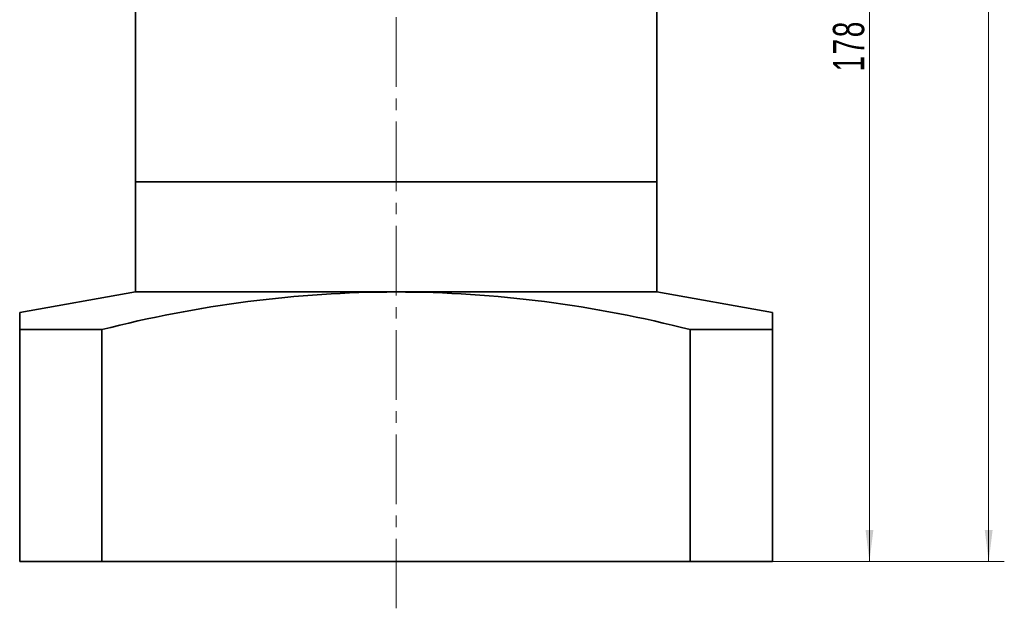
# Model space of a CAD drawing. Header units: millimetres. Extents: x 1110 to 2087, y -85 to 606.
# Tile 4 of 6: x 1655 to 1825, y 236 to 338. Entities that reach past the tile are written whole.
import ezdxf

# ---------------------------------------------------------------- set-up
doc = ezdxf.new("R2010")
doc.units = ezdxf.units.MM
doc.linetypes.add('点画线', pattern=[18, 12, -2, 2, -2])
doc.layers.get('0').update_dxf_attribs({"lineweight": 35})
for name, color, linetype, lineweight in [('EB0', 7, 'Continuous', 35), ('EB0_1', 7, 'Continuous', 35), ('中心线层', 1, '点画线', 18), ('尺寸线层', 3, 'Continuous', 18), ('粗实线层_1', 7, 'Continuous', 35)]:
    doc.layers.add(name, color=color, linetype=linetype, lineweight=lineweight)
doc.styles.add('标准', font='txt', dxfattribs={"width": 0.667})
doc.dimstyles.new('a4-1-1', dxfattribs={"dimtxt": 3, "dimasz": 3, "dimexe": 1.5, "dimexo": 0, "dimgap": 0.5, "dimtad": 1, "dimdec": 3, "dimdsep": 46, "dimtxsty": '标准', "dimblk": '_CAXARROW', "dimcen": 0, "dimdle": 6, "dimazin": 2, "dimtfac": 0.707107, "dimtdec": 3, "dimtix": 1, "dimtmove": 2, "dimatfit": 3, "dimfxl": 0, "dimfrac": 2, "dimtolj": 1, "dimarcsym": 0})

# ---------------------------------------------------------------- blocks, each defined once
blk = doc.blocks.new('*X20')
at = {"layer": '尺寸线层', "linetype": 'Continuous'}
for points in [[(1801.73, 422.06), (1802.41, 416.66), (1801.06, 416.66)], [(1801.73, 244.06), (1802.41, 249.46), (1801.06, 249.46)]]:
    blk.add_hatch(color=0, dxfattribs=at).paths.add_polyline_path(points, flags=0)
at = {"layer": '尺寸线层', "color": 0, "linetype": 'Continuous'}
for p, q in [((1778, 422.06), (1804.43, 422.06)), ((1801.73, 422.06), (1801.73, 244.06)), ((1785, 244.06), (1804.43, 244.06))]:
    blk.add_line(p, q, dxfattribs=at)
at = {"layer": '尺寸线层', "color": 0, "insert": (1798.16, 333.06), "char_height": 5.4, "width": 14.0022, "attachment_point": 5, "rotation": 90, "line_spacing_factor": 1.15057, "style": '标准'}
blk.add_mtext('\\T1.1;178', dxfattribs=at)
blk = doc.blocks.new('_CAXARROW')
blk.add_hatch(color=0).paths.add_polyline_path([(0, 0), (-1, 0.125), (-1, -0.125)], flags=0)
blk = doc.blocks.new('*X21')
at = {"layer": '尺寸线层', "linetype": 'Continuous'}
for points in [[(1822.32, 477.06), (1823, 471.66), (1821.65, 471.66)], [(1822.32, 244.06), (1823, 249.46), (1821.65, 249.46)]]:
    blk.add_hatch(color=0, dxfattribs=at).paths.add_polyline_path(points, flags=0)
at = {"layer": '尺寸线层', "color": 0, "linetype": 'Continuous'}
for p, q in [((1775, 477.06), (1825.02, 477.06)), ((1822.32, 477.06), (1822.32, 244.06)), ((1785, 244.06), (1825.02, 244.06))]:
    blk.add_line(p, q, dxfattribs=at)
at = {"layer": '尺寸线层', "color": 0, "insert": (1818.75, 360.56), "char_height": 5.4, "width": 14.4695, "attachment_point": 5, "rotation": 90, "line_spacing_factor": 1.15057, "style": '标准'}
blk.add_mtext('\\T1.1;233', dxfattribs=at)

msp = doc.modelspace()

# ---------------------------------------------------------------- linework, layer by layer
at = {"layer": 'EB0'}
for p, q in [((1674.9965, 344.0642), (1674.9965, 309.5642)), ((1764.9965, 344.0642), (1764.9965, 309.5642)), ((1764.9965, 309.5642), (1674.9965, 309.5642)), ((1764.9965, 309.5642), (1674.9965, 309.5642)), ((1764.9965, 309.5642), (1674.9965, 309.5642)), ((1764.9965, 309.5642), (1674.9965, 309.5642))]:
    msp.add_line(p, q, dxfattribs=at)
at = {"layer": 'EB0_1'}
for p, q in [((1764.9965, 309.5642), (1674.9965, 309.5642)), ((1764.9965, 309.5642), (1674.9965, 309.5642)), ((1674.9965, 309.5642), (1674.9965, 290.5642)), ((1764.9965, 309.5642), (1764.9965, 290.5642))]:
    msp.add_line(p, q, dxfattribs=at)
at = {"layer": '中心线层'}
msp.add_line((1719.9965, 235.9705), (1719.9965, 480.0594), dxfattribs=at)
at = {"layer": '粗实线层_1'}
for p, q in [((1654.9965, 287.0377), (1674.9965, 290.5642)), ((1764.9965, 290.5642), (1674.9965, 290.5642)), ((1784.9965, 287.0377), (1764.9965, 290.5642)), ((1654.9965, 244.0638), (1654.9965, 287.0377)), ((1784.9965, 244.0638), (1784.9965, 287.0377)), ((1654.9965, 284.0638), (1669.1905, 284.0638)), ((1669.1905, 244.0638), (1669.1905, 284.0638)), ((1770.8025, 244.0638), (1770.8025, 284.0638)), ((1784.9965, 284.0638), (1770.8025, 284.0638)), ((1784.9965, 244.0638), (1654.9965, 244.0638))]:
    msp.add_line(p, q, dxfattribs=at)
msp.add_open_spline([(1770.8025, 284.0638), (1754.262, 288.2963), (1719.9965, 292.8321), (1685.7309, 288.2963), (1669.1905, 284.0638)], degree=3, dxfattribs=at)

# ---------------------------------------------------------------- dimensions: what is measured, and where the dimension line sits
at = {"layer": '尺寸线层'}
for base, p1, picture, middle in [((1822.3211, 244.0638), (1774.9965, 477.0642), '*X21', (1818.7503, 360.564)), ((1801.7303, 244.0638), (1777.9965, 422.0642), '*X20', (1798.1595, 333.064))]:
    dim = msp.add_linear_dim(base=base, p1=p1, p2=(1784.9965, 244.0638), angle=270, dimstyle='a4-1-1', override={"dimsah": 1, "dimtfill": 1, "dimtzin": 8}, dxfattribs=at)
    dim.commit()
    dim.dimension.update_dxf_attribs({"geometry": picture, "text_midpoint": middle})

doc.saveas('drawing.dxf')
